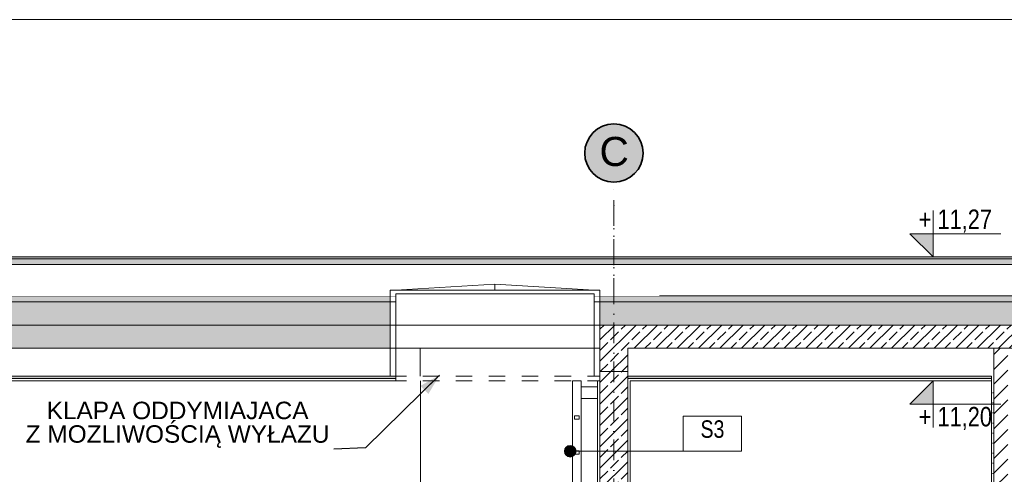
# Model space of a CAD drawing. Header units: millimetres. Extents: x -126680 to -83680, y 18016 to 39016.
# Tile 116 of 121: x -110828 to -102379, y 35109 to 39016. Entities that reach past the tile are written whole.
import ezdxf

# ---------------------------------------------------------------- set-up
doc = ezdxf.new("R2010")
doc.units = ezdxf.units.MM
doc.header["$MEASUREMENT"] = 0
for name, pattern in [('Kropki i Kreski', [335.138881, 176.388884, -88.194442, 0, -70.555556]), ('Przerywana', [282.222223, 141.111112, -141.111112]), ('Wipeout_Contour', [1000, 0, -1000])]:
    doc.linetypes.add(name, pattern=pattern)
for name, color, linetype, lineweight in [('Nowe_0_Nr_pióra__21', 7, 'Continuous', 20), ('Nowe_Konstrukcja - Belki_Nr_pióra__106', 252, 'Continuous', 13), ('Nowe_Konstrukcja - Belki_Nr_pióra__3', 7, 'Continuous', 13), ('Nowe_Konstrukcja - Stropy_Nr_pióra__21', 7, 'Continuous', 20), ('Nowe_Konstrukcja - Stropy_Nr_pióra__3', 7, 'Continuous', 13), ('Nowe_Konstrukcja - Ściany zew_Nr_pióra__21', 7, 'Continuous', 20), ('Nowe_Konstrukcja - Ściany zew_Nr_pióra__3', 7, 'Continuous', 13), ('Nowe_Osie_Nr_pióra__19', 255, 'Continuous', 0), ('Nowe_Osie_Nr_pióra__3', 7, 'Continuous', 13), ('Nowe_Osie_Nr_pióra__4', 8, 'Continuous', 13), ('Nowe_Osie_Nr_pióra__7', 7, 'Continuous', 35), ('Nowe_Tabelka_Nr_pióra__3', 7, 'Continuous', 13), ('Nowe_Tabelka_Nr_pióra__7', 7, 'Continuous', 35), ('Nowe_Wnętrze - Umeblowanie_Nr_pióra__3', 7, 'Continuous', 13), ('Nowe_Wymiarowanie - Ogólne_Nr_pióra__42', 8, 'Continuous', 25), ('Nowe_zagospodarowanie_Nr_pióra__21', 7, 'Continuous', 20)]:
    doc.layers.add(name, color=color, linetype=linetype, lineweight=lineweight)
for name, color, linetype, lineweight, true_color in [('Nowe_Konstrukcja - Stropy_Nr_pióra__23', 7, 'Continuous', 13, 0x858585), ('Nowe_Konstrukcja - Stropy_Nr_pióra__81', 7, 'Continuous', 13, 0x6a6a6a), ('Nowe_Konstrukcja - Ściany zew_Nr_pióra__23', 7, 'Continuous', 13, 0x858585), ('Nowe_Konstrukcja - Ściany zew_Nr_pióra__87', 7, 'Continuous', 13, 0x6a6a6a), ('Nowe_Opisy - Etykiety_Nr_pióra__81', 7, 'Continuous', 13, 0x6a6a6a), ('Nowe_Wymiarowanie - Ogólne_Nr_pióra__81', 7, 'Continuous', 13, 0x6a6a6a)]:
    doc.layers.add(name, color=color, linetype=linetype, lineweight=lineweight, true_color=true_color)
for name, color, linetype in [('Nowe_Konstrukcja - Ściany zew', 7, 'Continuous'), ('Nowe_Wymiarowanie - Ogólne', 7, 'Continuous'), ('Nowe_zagospodarowanie', 7, 'Continuous')]:
    doc.layers.add(name, color=color, linetype=linetype)
doc.styles.add('STYL_AUTOMATYCZNY_1', font='arial.ttf')
doc.styles.add('STYL_AUTOMATYCZNY_2', font='arial.ttf', dxfattribs={"width": 0.8})
doc.dimstyles.new('STYL_AUTOMATYCZNY__1', dxfattribs={"dimtxt": 125, "dimasz": 47.5, "dimexe": 0.18, "dimexo": 0.0625, "dimgap": 0, "dimtad": 1, "dimdec": 0, "dimlfac": 0.1, "dimzin": 0, "dimdsep": 46, "dimtxsty": 'STYL_AUTOMATYCZNY_1', "dimblk": 'ARROWHEAD_6', "dimblk1": 'ARROWHEAD_6', "dimblk2": 'ARROWHEAD_6', "dimcen": 0.09, "dimse1": 1, "dimse2": 1, "dimclrd": 256, "dimclre": 256, "dimclrt": 8, "dimazin": 0, "dimtfac": 1, "dimtdec": 4, "dimtmove": 0, "dimatfit": 3, "dimfxl": 0, "dimtolj": 1, "dimtzin": 0, "dimarcsym": 0})
doc.dimstyles.new('STYL_AUTOMATYCZNY__4', dxfattribs={"dimtxt": 0.18, "dimasz": 182.4, "dimexe": 0.18, "dimexo": 0.0625, "dimgap": 0, "dimtad": 0, "dimtih": 1, "dimtoh": 1, "dimdec": 4, "dimzin": 0, "dimdsep": 46, "dimcen": 0.09, "dimadec": 0, "dimazin": 0, "dimtfac": 1, "dimtdec": 4, "dimtmove": 0, "dimatfit": 3, "dimldrblk": 'ARROWHEAD_5', "dimfxl": 0, "dimtolj": 1, "dimtzin": 0, "dimarcsym": 0})
doc.dimstyles.new('STYL_AUTOMATYCZNY__5', dxfattribs={"dimtxt": 125, "dimasz": 47.5, "dimexe": 0.18, "dimexo": 0.0625, "dimgap": 0, "dimtad": 1, "dimdec": 0, "dimlfac": 0.1, "dimzin": 0, "dimdsep": 46, "dimtxsty": 'STYL_AUTOMATYCZNY_1', "dimblk": 'ARROWHEAD_6', "dimblk1": 'ARROWHEAD_6', "dimblk2": 'ARROWHEAD_6', "dimcen": 0.09, "dimse1": 1, "dimse2": 1, "dimclrd": 256, "dimclre": 256, "dimclrt": 8, "dimazin": 0, "dimtfac": 1, "dimtdec": 4, "dimtmove": 2, "dimatfit": 3, "dimfxl": 0, "dimtolj": 1, "dimtzin": 0, "dimarcsym": 0})
pattern_1 = [(45, (0, 0), (-91.92388, 91.92388), []), (45, (-45.96, 45.96), (-91.92388, 91.92388), [97.5, -32.5])]
pattern_2 = [(90, (0, 0), (-173.20508, 0), [100, -200]), (90, (-86.6, 150), (-173.20508, 0), [100, -200]), (150, (-4e-14, 100), (86.60254, 150), [100, -200]), (150, (-173.2, 100), (86.60254, 150), [100, -200]), (210, (0, 0), (-86.60254, 150), [100, -200]), (210, (-173.2, -7e-14), (-86.60254, 150), [100, -200])]

# ---------------------------------------------------------------- blocks, each defined once
blk = doc.blocks.new('ARROWHEAD_5')
at = {"linetype": 'Continuous', "lineweight": 0}
blk.add_hatch(color=0, dxfattribs=at).paths.add_polyline_path([(-1, 0.2679), (0, 0), (-1, -0.2679)])
at = {"color": 0, "linetype": 'Continuous', "lineweight": 0}
blk.add_line((0, 0), (-1, 0), dxfattribs=at)
blk = doc.blocks.new('Polilinia_20_2', base_point=(-106104.1, 35308))
at = {"layer": 'Nowe_zagospodarowanie', "linetype": 'Continuous', "lineweight": 0, "true_color": 0x000000}
blk.add_hatch(color=18, dxfattribs=at).paths.add_polyline_path([(-106154.1, 35308), (-106150.3, 35288.9), (-106139.5, 35272.7), (-106123.3, 35261.8), (-106104.1, 35258), (-106085, 35261.8), (-106068.8, 35272.7), (-106057.9, 35288.9), (-106054.1, 35308), (-106057.9, 35327.2), (-106068.8, 35343.4), (-106085, 35354.2), (-106104.1, 35358), (-106123.3, 35354.2), (-106139.5, 35343.4), (-106150.3, 35327.2)])
at = {"layer": 'Nowe_zagospodarowanie_Nr_pióra__21', "color": 7, "linetype": 'Continuous', "lineweight": 20, "flags": 128}
blk.add_lwpolyline([(-106054.1, 35308), (-105133.7, 35308), (-104633.7, 35308), (-104633.7, 35558), (-104633.7, 35608), (-105133.7, 35608), (-105133.7, 35308)], dxfattribs=at)
at = {"layer": 'Nowe_zagospodarowanie_Nr_pióra__21', "color": 7, "linetype": 'Continuous', "lineweight": 20}
blk.add_circle((-106104.1, 35308), 50, dxfattribs=at)
blk = doc.blocks.new('*D60')
at = {"layer": 'Nowe_Wymiarowanie - Ogólne_Nr_pióra__81', "color": 251, "linetype": 'Continuous', "lineweight": 13, "true_color": 0x6a6a6a}
for p, q in [((-96248.1, 35912.3), (-96341.9, 35912.3)), ((-96320, 35937.3), (-96270, 35887.3)), ((-96295, 32912.3), (-96295, 35912.3)), ((-96248.1, 32912.3), (-96341.9, 32912.3)), ((-96320, 32937.3), (-96270, 32887.3))]:
    blk.add_line(p, q, dxfattribs=at)
at = {"layer": 'Nowe_Wymiarowanie - Ogólne_Nr_pióra__42', "color": 8, "lineweight": 25, "char_height": 125, "attachment_point": 7, "rotation": 90, "style": 'STYL_AUTOMATYCZNY_1'}
for s, insert in [('\\A1;{\\pql;\\fArial|b0|i0|c238|p0;\\W1.000000;300}', (-96320, 34364.6)), ('\\A1;{\\pql;\\fArial|b0|i0|c238|p0;\\W1.000000;12}', (-96320, 32937.3))]:
    blk.add_mtext(s, dxfattribs=dict(at, insert=insert))
blk = doc.blocks.new('ARROWHEAD_6')
at = {"color": 0, "linetype": 'Continuous', "lineweight": 0}
for p, q in [((0, 0), (-1, 0)), ((-0.5, -0.5), (0.5, 0.5))]:
    blk.add_line(p, q, dxfattribs=at)
blk = doc.blocks.new('*D61')
at = {"layer": 'Nowe_Wymiarowanie - Ogólne_Nr_pióra__81', "color": 251, "linetype": 'Continuous', "lineweight": 13, "true_color": 0x6a6a6a}
for p, q in [((-96248.1, 36192.3), (-96341.9, 36192.3)), ((-96320, 36217.3), (-96270, 36167.3)), ((-96295, 35912.3), (-96295, 36192.3)), ((-96248.1, 35912.3), (-96341.9, 35912.3)), ((-96320, 35937.3), (-96270, 35887.3))]:
    blk.add_line(p, q, dxfattribs=at)
at = {"layer": 'Nowe_Wymiarowanie - Ogólne_Nr_pióra__42', "color": 8, "lineweight": 25, "insert": (-96320, 35956.9), "char_height": 125, "attachment_point": 7, "rotation": 90, "style": 'STYL_AUTOMATYCZNY_1'}
blk.add_mtext('\\A1;{\\pql;\\fArial|b0|i0|c238|p0;\\W1.000000;28}', dxfattribs=at)
blk = doc.blocks.new('*D62')
at = {"layer": 'Nowe_Wymiarowanie - Ogólne_Nr_pióra__81', "color": 251, "linetype": 'Continuous', "lineweight": 13, "true_color": 0x6a6a6a}
for p, q in [((-96320, 36417.3), (-96270, 36367.3)), ((-96248.1, 36392.3), (-96341.9, 36392.3)), ((-96295, 36192.3), (-96295, 36392.3)), ((-96248.1, 36192.3), (-96341.9, 36192.3)), ((-96320, 36217.3), (-96270, 36167.3))]:
    blk.add_line(p, q, dxfattribs=at)
at = {"layer": 'Nowe_Wymiarowanie - Ogólne_Nr_pióra__42', "color": 8, "lineweight": 25, "insert": (-96320, 36296.9), "char_height": 125, "attachment_point": 7, "rotation": 90, "style": 'STYL_AUTOMATYCZNY_1'}
blk.add_mtext('\\A1;{\\pql;\\fArial|b0|i0|c238|p0;\\W1.000000;20}', dxfattribs=at)
blk = doc.blocks.new('*D63')
at = {"layer": 'Nowe_Wymiarowanie - Ogólne_Nr_pióra__81', "color": 251, "linetype": 'Continuous', "lineweight": 13, "true_color": 0x6a6a6a}
for p, q in [((-96320, 36937.3), (-96270, 36887.3)), ((-96248.1, 36912.3), (-96341.9, 36912.3)), ((-96295, 36392.3), (-96295, 36912.3)), ((-96320, 36417.3), (-96270, 36367.3)), ((-96248.1, 36392.3), (-96341.9, 36392.3))]:
    blk.add_line(p, q, dxfattribs=at)
at = {"layer": 'Nowe_Wymiarowanie - Ogólne_Nr_pióra__42', "color": 8, "lineweight": 25, "char_height": 125, "attachment_point": 7, "rotation": 90, "style": 'STYL_AUTOMATYCZNY_1'}
for s, insert in [('\\A1;{\\pql;\\fArial|b0|i0|c238|p0;\\W1.000000;7}', (-96320, 36791.9)), ('\\A1;{\\pql;\\fArial|b0|i0|c238|p0;\\W1.000000;52}', (-96320, 36509.3))]:
    blk.add_mtext(s, dxfattribs=dict(at, insert=insert))
blk = doc.blocks.new('*D64')
at = {"layer": 'Nowe_Wymiarowanie - Ogólne_Nr_pióra__81', "color": 251, "linetype": 'Continuous', "lineweight": 13, "true_color": 0x6a6a6a}
for p, q in [((-96295, 36977.1), (-96295, 37014.6)), ((-96248.1, 36977.1), (-96341.9, 36977.1)), ((-96270, 36952.1), (-96320, 37002.1)), ((-96320, 36937.3), (-96270, 36887.3)), ((-96295, 36912.3), (-96295, 36977.1)), ((-96248.1, 36912.3), (-96341.9, 36912.3))]:
    blk.add_line(p, q, dxfattribs=at)

msp = doc.modelspace()

# ---------------------------------------------------------------- hatches: boundary and pattern name
at = {"layer": 'Nowe_Konstrukcja - Belki_Nr_pióra__106', "linetype": 'Continuous', "lineweight": 13}
msp.add_hatch(color=252, dxfattribs=at).paths.add_polyline_path([(-95789.2, 36977.1), (-121984.5, 36977.1), (-121684.5, 36962.3), (-96088.9, 36962.3)])
at = {"layer": 'Nowe_Konstrukcja - Stropy_Nr_pióra__23', "linetype": 'Continuous', "lineweight": 0, "true_color": 0xe0e0e0}
for points in [[(-121734.5, 36941.4), (-121734.5, 36912.3), (-96038.9, 36912.3), (-96038.9, 36941.4), (-96051, 36941.4), (-96051, 36912.6), (-121709.9, 36912.6), (-121709.9, 36941.4)], [(-121684.5, 36962.3), (-121709.9, 36912.6), (-96063.5, 36912.6), (-96088.9, 36962.3)], [(-107599.6, 35952.3), (-111909.5, 35952.3), (-111909.5, 35932.3), (-107599.6, 35932.3)]]:
    msp.add_hatch(color=254, dxfattribs=at).paths.add_polyline_path(points)
at = {"layer": 'Nowe_Konstrukcja - Stropy_Nr_pióra__23', "linetype": 'Continuous', "lineweight": 13, "true_color": 0x858585}
for points in [[(-107649.5, 36642.3), (-121759.5, 36642.3), (-121759.5, 36592.3), (-107649.5, 36592.3)], [(-95999.5, 36592.3), (-95999.5, 36642.3), (-105849.5, 36642.3), (-105849.5, 36592.3)], [(-102489.5, 35952.3), (-105609.5, 35952.3), (-105609.5, 35932.3), (-102489.5, 35932.3)]]:
    msp.add_hatch(color=252, dxfattribs=at).paths.add_polyline_path(points)
h = msp.add_hatch(dxfattribs=at)
h.set_pattern_fill('Beton_zbrojony_0002', color=252, style=0, pattern_type=2)
h.set_pattern_definition(pattern_1)
h.paths.add_polyline_path([(-122049.5, 36392.3), (-122049.5, 35992.3), (-121809.5, 35992.3), (-121809.5, 36192.3), (-112149.5, 36192.3), (-112149.5, 35992.3), (-111909.5, 35992.3), (-111909.5, 36192.3), (-107649.5, 36192.3), (-107649.5, 36392.3)])
h = msp.add_hatch(dxfattribs=at)
h.set_pattern_fill('Beton_zbrojony_0002', color=252, style=0, pattern_type=2)
h.set_pattern_definition(pattern_1)
h.paths.add_polyline_path([(-105849.5, 35992.3), (-105609.5, 35992.3), (-105609.5, 36192.3), (-95949.5, 36192.3), (-95949.5, 35992.3), (-95709.5, 35992.3), (-95709.5, 36392.3), (-105849.5, 36392.3), (-105849.5, 36192.3)])
h = msp.add_hatch(dxfattribs=at)
h.set_pattern_fill('Beton_zbrojony_0002', color=252, style=0, pattern_type=2)
h.set_pattern_definition(pattern_1)
h.paths.add_polyline_path([(-105609.5, 35992.3), (-105849.5, 35992.3), (-105849.5, 32792.3), (-105609.5, 32792.3)])
at = {"layer": 'Nowe_Konstrukcja - Ściany zew_Nr_pióra__21', "linetype": 'Continuous', "lineweight": 20}
for points in [[(-102989.5, 36977.1), (-102989.5, 37177.1), (-103189.5, 37177.1)], [(-102989.5, 35912.3), (-102989.5, 35712.3), (-103189.5, 35712.3)]]:
    msp.add_hatch(color=7, dxfattribs=at).paths.add_polyline_path(points)
at = {"layer": 'Nowe_Konstrukcja - Ściany zew_Nr_pióra__23', "linetype": 'Continuous', "lineweight": 13, "true_color": 0x858585}
h = msp.add_hatch(dxfattribs=at)
h.set_pattern_fill('Styropian_0002', color=252, style=0, pattern_type=2)
h.set_pattern_definition(pattern_2)
h.paths.add_polyline_path([(-122049.5, 36912.3), (-122049.5, 36862.3), (-121929.5, 36862.3), (-121809.5, 36862.3), (-121809.5, 36592.3), (-121809.5, 36492.3), (-107649.5, 36492.3), (-107649.5, 36592.3), (-121759.5, 36592.3), (-121759.5, 36912.3), (-121809.5, 36912.3), (-121929.5, 36912.3)])
h = msp.add_hatch(dxfattribs=at)
h.set_pattern_fill('Styropian_0002', color=252, style=0, pattern_type=2)
h.set_pattern_definition(pattern_2)
h.paths.add_polyline_path([(-105849.5, 36492.3), (-95949.5, 36492.3), (-95949.5, 36592.3), (-95949.5, 36912.3), (-95999.5, 36912.3), (-95999.5, 36592.3), (-105849.5, 36592.3)])
h = msp.add_hatch(dxfattribs=at)
h.set_pattern_fill('Styropian_0002', color=252, style=0, pattern_type=2)
h.set_pattern_definition(pattern_2)
h.paths.add_polyline_path([(-107649.5, 36492.3), (-121809.5, 36492.3), (-121809.5, 36392.3), (-107649.5, 36392.3)])
h = msp.add_hatch(dxfattribs=at)
h.set_pattern_fill('Styropian_0002', color=252, style=0, pattern_type=2)
h.set_pattern_definition(pattern_2)
h.paths.add_polyline_path([(-95949.5, 36392.3), (-95949.5, 36492.3), (-105849.5, 36492.3), (-105849.5, 36392.3)])
h = msp.add_hatch(dxfattribs=at)
h.set_pattern_fill('Bloczki_ceramiczne_0002', color=252, style=0, pattern_type=2)
h.set_pattern_definition([(45, (0, 0), (-63.63961, 63.63961), [])])
h.paths.add_polyline_path([(-102469.5, 36192.3), (-102469.5, 35892.3), (-102469.5, 32792.3), (-102349.5, 32792.3), (-102349.5, 35892.3), (-102349.5, 36192.3)])
h = msp.add_hatch(dxfattribs=at)
h.set_pattern_fill('Tynk_0002', color=252, style=0, pattern_type=2)
h.set_pattern_definition([(0, (0, 0), (0, 86.60254), [0, -50]), (0, (25, 43.3), (0, 86.60254), [0, -50])])
h.paths.add_polyline_path([(-102469.5, 35892.3), (-102489.5, 35892.3), (-102489.5, 32792.3), (-102469.5, 32792.3)])
at = {"layer": 'Nowe_Osie_Nr_pióra__19', "linetype": 'Continuous', "lineweight": 0}
msp.add_hatch(color=255, dxfattribs=at).paths.add_polyline_path([(-105729.5, 37619.5, 1), (-105729.5, 38119.5, 1)])

# ---------------------------------------------------------------- linework, layer by layer
at = {"layer": 'Nowe_0_Nr_pióra__21', "color": 7, "linetype": 'Continuous', "lineweight": 20, "flags": 128}
for points in [[(-102989.5, 37377.1), (-102989.5, 36977.1), (-102989.5, 37177.1), (-103189.5, 37177.1), (-102989.5, 36977.1), (-102989.5, 37177.1), (-102409.3, 37177.1)], [(-102989.5, 35512.3), (-102989.5, 35912.3), (-102989.5, 35712.3), (-103189.5, 35712.3), (-102989.5, 35912.3), (-102989.5, 35712.3), (-102409.3, 35712.3)]]:
    msp.add_lwpolyline(points, dxfattribs=at)
at = {"layer": 'Nowe_Konstrukcja - Belki_Nr_pióra__3', "color": 7, "linetype": 'Continuous', "lineweight": 13}
for p, q in [((-95789.2, 36977.1), (-121984.5, 36977.1)), ((-96088.9, 36962.3), (-121684.5, 36962.3)), ((-96038.9, 36912.3), (-121734.5, 36912.3)), ((-96063.5, 36912.6), (-121709.9, 36912.6))]:
    msp.add_line(p, q, dxfattribs=at)
at = {"layer": 'Nowe_Konstrukcja - Stropy_Nr_pióra__21', "color": 7, "linetype": 'Continuous', "lineweight": 20, "flags": 128}
for points in [[(-122049.5, 36392.3), (-122049.5, 35992.3), (-121809.5, 35992.3), (-121809.5, 36192.3), (-112149.5, 36192.3), (-112149.5, 35992.3), (-111909.5, 35992.3), (-111909.5, 36192.3), (-107649.5, 36192.3), (-107649.5, 36392.3)], [(-105849.5, 35992.3), (-105609.5, 35992.3), (-105609.5, 36192.3), (-95949.5, 36192.3), (-95949.5, 35992.3), (-95709.5, 35992.3), (-95709.5, 36392.3), (-105849.5, 36392.3), (-105849.5, 36192.3)], [(-105609.5, 35992.3), (-105849.5, 35992.3), (-105849.5, 32792.3), (-105609.5, 32792.3)]]:
    msp.add_lwpolyline(points, close=True, dxfattribs=at)
at = {"layer": 'Nowe_Konstrukcja - Stropy_Nr_pióra__3', "color": 7, "linetype": 'Continuous', "lineweight": 13}
for p, q in [((-121759.5, 36592.3), (-108043.3, 36592.3)), ((-108089.5, 36592.3), (-107599.6, 36592.3)), ((-105899.6, 36592.3), (-95999.5, 36592.3)), ((-111909.5, 36192.3), (-109889.5, 36192.3)), ((-108089.5, 36192.3), (-105849.5, 36192.3)), ((-105609.5, 36192.3), (-99609.4, 36192.3)), ((-111909.5, 35952.3), (-109889.5, 35952.3)), ((-111909.5, 35952.3), (-107649.5, 35952.3)), ((-111909.5, 35932.3), (-109889.5, 35932.3)), ((-111909.5, 35932.3), (-107599.6, 35932.3)), ((-105609.5, 35952.3), (-102589.5, 35952.3)), ((-105609.5, 35952.3), (-102489.5, 35952.3)), ((-105609.5, 35932.3), (-102589.5, 35932.3)), ((-105609.5, 35932.3), (-102489.5, 35932.3))]:
    msp.add_line(p, q, dxfattribs=at)
at = {"layer": 'Nowe_Konstrukcja - Stropy_Nr_pióra__81', "color": 251, "linetype": 'Continuous', "lineweight": 13, "true_color": 0x6a6a6a}
msp.add_line((-112692.1, 36392.3), (-105339.5, 36392.3), dxfattribs=at)
msp.add_line((-112692.1, 36392.3), (-105339.5, 36392.3), dxfattribs=at)
at = {"layer": 'Nowe_Konstrukcja - Ściany zew_Nr_pióra__21', "color": 7, "linetype": 'Continuous', "lineweight": 20}
msp.add_line((-102489.5, 35952.3), (-102489.5, 32892.3), dxfattribs=at)
at = {"layer": 'Nowe_Konstrukcja - Ściany zew_Nr_pióra__21', "color": 7, "linetype": 'Continuous', "lineweight": 20, "flags": 128}
for points in [[(-109889.5, 36392.3), (-108089.5, 36392.3)], [(-109889.5, 36192.3), (-108089.5, 36192.3)]]:
    msp.add_lwpolyline(points, dxfattribs=at)
at = {"layer": 'Nowe_Konstrukcja - Ściany zew_Nr_pióra__3', "color": 7, "linetype": 'Continuous', "lineweight": 13}
for p, q in [((-121759.5, 36642.3), (-108004.1, 36642.3)), ((-108089.5, 36642.3), (-107599.6, 36642.3)), ((-105899.6, 36642.3), (-95999.5, 36642.3)), ((-107390.8, 35952.3), (-107390.8, 36192.3)), ((-105869.5, 36192.3), (-105849.5, 36192.3)), ((-105849.5, 32792.3), (-105849.5, 36192.3)), ((-105849.5, 32912.3), (-105849.5, 36192.3)), ((-105609.5, 32792.3), (-105609.5, 36192.3)), ((-105609.5, 36192.3), (-105589.5, 36192.3)), ((-105609.5, 32912.3), (-105609.5, 36192.3)), ((-102609.5, 36192.3), (-102589.5, 36192.3)), ((-102589.5, 36192.3), (-102349.5, 36192.3)), ((-102469.5, 36192.3), (-102469.5, 32792.3)), ((-105849.5, 32912.3), (-105849.5, 36012.3)), ((-105849.5, 32912.3), (-105849.5, 36012.3)), ((-105609.5, 32912.3), (-105609.5, 36012.3)), ((-105609.5, 32912.3), (-105609.5, 36012.3)), ((-111889.5, 35912.3), (-107649.5, 35912.3)), ((-107389.5, 35912.3), (-107389.5, 32912.3)), ((-105869.5, 32912.3), (-105869.5, 35912.3)), ((-105589.5, 35912.3), (-102489.5, 35912.3)), ((-105589.5, 32912.3), (-105589.5, 35912.3))]:
    msp.add_line(p, q, dxfattribs=at)
at = {"layer": 'Nowe_Konstrukcja - Ściany zew_Nr_pióra__3', "color": 7, "linetype": 'Przerywana', "lineweight": 13, "flags": 128}
for points in [[(-107649.5, 35952.3), (-105849.5, 35952.3)], [(-107649.5, 35912.3), (-105849.5, 35912.3)]]:
    msp.add_lwpolyline(points, dxfattribs=at)
at = {"layer": 'Nowe_Osie_Nr_pióra__3', "color": 7, "linetype": 'Kropki i Kreski', "lineweight": 13}
msp.add_point((-105729.5, 37419.5), dxfattribs=at)
msp.add_point((-105729.5, 37419.5), dxfattribs=at)
at = {"layer": 'Nowe_Osie_Nr_pióra__7', "color": 7, "linetype": 'Continuous', "lineweight": 35}
for start, end in [(90, 270), (270, 90)]:
    msp.add_arc((-105729.5, 37869.5), 250, start, end, dxfattribs=at)
at = {"layer": 'Nowe_Wnętrze - Umeblowanie_Nr_pióra__3', "color": 7, "linetype": 'Continuous', "lineweight": 13}
for p, q in [((-106085.4, 35912.3), (-106009.2, 35912.3)), ((-106085.4, 33013.9), (-106085.4, 35912.3)), ((-106009.2, 33013.9), (-106009.2, 35912.3)), ((-106009.2, 35861.5), (-105869.5, 35861.5)), ((-106009.2, 35759.9), (-105869.5, 35759.9)), ((-106066.4, 35612.3), (-106028.3, 35612.3)), ((-106066.4, 35582.3), (-106066.4, 35612.3)), ((-106066.4, 35582.3), (-106028.3, 35582.3)), ((-106028.3, 35582.3), (-106028.3, 35612.3)), ((-106066.4, 35312.3), (-106028.3, 35312.3)), ((-106066.4, 35282.3), (-106066.4, 35312.3)), ((-106066.4, 35282.3), (-106028.3, 35282.3)), ((-106028.3, 35282.3), (-106028.3, 35312.3))]:
    msp.add_line(p, q, dxfattribs=at)

# ---------------------------------------------------------------- block references
at = {"layer": 'Nowe_zagospodarowanie', "color": 7, "linetype": 'Continuous', "lineweight": 20}
msp.add_blockref('Polilinia_20_2', (-106104.1, 35308), dxfattribs=at)

# ---------------------------------------------------------------- texts
at = {"layer": 'Nowe_Opisy - Etykiety_Nr_pióra__81', "color": 251, "linetype": 'Continuous', "lineweight": 13, "true_color": 0x6a6a6a, "insert": (-109473, 35336.7), "char_height": 150, "attachment_point": 8, "line_spacing_factor": 0.809714, "style": 'STYL_AUTOMATYCZNY_1'}
msp.add_mtext('\\A1;{\\pqc;\\fArial|b0|i0|c238|p0;\\W1.000000;KLAPA ODDYMIAJACA \\P\\pqc;\\fArial|b0|i0|c238|p0;\\W1.000000;Z MOZLIWOŚCIĄ WYŁAZU}', dxfattribs=at)
at = {"layer": 'Nowe_Osie_Nr_pióra__4', "color": 8, "linetype": 'Continuous', "lineweight": 13, "insert": (-105852.9, 37881.7), "char_height": 250, "attachment_point": 4, "style": 'STYL_AUTOMATYCZNY_1'}
msp.add_mtext('\\A1;{\\pql;\\fArial|b0|i0|c238|p0;\\W1.000000;C}', dxfattribs=at)
at = {"layer": 'Nowe_Tabelka_Nr_pióra__3', "color": 7, "linetype": 'Continuous', "lineweight": 13, "attachment_point": 7, "style": 'STYL_AUTOMATYCZNY_2'}
for s, insert, char_height in [('\\A1;{\\pql;\\fArial|b0|i0|c238|p0;\\W0.800000;+ 11,27}', (-103113.7, 37186.2), 167.188), ('\\A1;{\\pql;\\fArial|b0|i0|c238|p0;\\W0.800000;+ 11\\fArial|b0|i0|c238|p0;\\W0.800000;,\\fArial|b0|i0|c238|p0;\\W0.800000;20}', (-103113.7, 35490.1), 167.1876)]:
    msp.add_mtext(s, dxfattribs=dict(at, insert=insert, char_height=char_height))
at = {"layer": 'Nowe_Tabelka_Nr_pióra__7', "color": 7, "linetype": 'Continuous', "lineweight": 35, "insert": (-104883.7, 35421.1), "char_height": 150, "attachment_point": 8, "style": 'STYL_AUTOMATYCZNY_2'}
msp.add_mtext('\\A1;{\\pqc;\\fArial|b0|i0|c238|p0;\\W0.800000;S\\fArial|b0|i0|c238|p0;\\W0.800000;3}', dxfattribs=at)

# ---------------------------------------------------------------- dimensions: what is measured, and where the dimension line sits
at = {"layer": 'Nowe_Wymiarowanie - Ogólne', "color": 251, "linetype": 'Continuous', "lineweight": 13, "true_color": 0x6a6a6a}
for base, p1, p2, dimstyle, picture, middle in [((-96295, 36392.3), (-96295, 36192.3), (-105620.9, 36392.3), 'STYL_AUTOMATYCZNY__5', '*D62', (-96382.5, 36392.1)), ((-96295, 36192.3), (-105589.5, 35912.3), (-96295, 36192.3), 'STYL_AUTOMATYCZNY__1', '*D61', (-96382.5, 36052.1)), ((-96295, 35912.3), (-105589.5, 32912.3), (-105589.5, 35912.3), 'STYL_AUTOMATYCZNY__1', '*D60', (-96382.5, 34507.3))]:
    dim = msp.add_linear_dim(base=base, p1=p1, p2=p2, angle=90, dimstyle=dimstyle, dxfattribs=at)
    dim.commit()
    dim.dimension.update_dxf_attribs({"geometry": picture, "text_midpoint": middle, "dimtype": 160, "text_rotation": 90})

# ---------------------------------------------------------------- leaders
at = {"layer": 'Nowe_Opisy - Etykiety_Nr_pióra__81', "color": 251, "linetype": 'Continuous', "lineweight": 13, "true_color": 0x6a6a6a, "annotation_type": 0, "has_hookline": 1, "hookline_direction": 1, "text_width": 2585.1}
msp.add_leader([(-107225.1, 35962.3), (-107860.6, 35336.7), (-108131.4, 35326.8)], dimstyle='STYL_AUTOMATYCZNY__4', dxfattribs=at)

# ---------------------------------------------------------------- next in the draw order: wipeouts: each hides what was drawn before it
at = {"color": 254, "linetype": 'Wipeout_Contour', "lineweight": 0, "ltscale": 460233.231723}
msp.add_wipeout([(-105339.5, 36912.3), (-112692.1, 36912.3), (-112692.1, 36642.3), (-105339.5, 36642.3)], dxfattribs=at).dxf.layer = 'Nowe_Konstrukcja - Ściany zew'

# ---------------------------------------------------------------- next in the draw order: linework, layer by layer
at = {"layer": 'Nowe_Konstrukcja - Ściany zew_Nr_pióra__3', "color": 7, "linetype": 'Continuous', "lineweight": 13, "flags": 128}
for points in [[(-107649.5, 36692.3), (-107649.5, 35952.3)], [(-107649.5, 36692.3), (-105849.5, 36692.3)], [(-106749.5, 36692.3), (-106749.5, 36742.3), (-107599.5, 36692.3)], [(-106749.5, 36742.3), (-105899.5, 36692.3)], [(-105849.5, 35962.3), (-105849.5, 36692.3)], [(-107599.6, 35912.3), (-107599.6, 36659.9), (-105899.6, 36659.9), (-105899.6, 35952.3)]]:
    msp.add_lwpolyline(points, dxfattribs=at)
at = {"layer": 'Nowe_Konstrukcja - Ściany zew_Nr_pióra__87', "color": 251, "linetype": 'Continuous', "lineweight": 13, "true_color": 0x6a6a6a}
msp.add_line((-112692.1, 36912.3), (-105339.5, 36912.3), dxfattribs=at)
at = {"layer": 'Nowe_Osie_Nr_pióra__3', "color": 7, "linetype": 'Kropki i Kreski', "lineweight": 13}
for p, q in [((-105729.5, 36619.5), (-105729.5, 37619.5)), ((-105729.5, 37419.5), (-105729.5, 21740.9))]:
    msp.add_line(p, q, dxfattribs=at)
at = {"layer": 'Nowe_zagospodarowanie_Nr_pióra__21', "color": 7, "linetype": 'Continuous', "lineweight": 20, "flags": 128}
msp.add_lwpolyline([(-126680, 39015.8), (-126680, 18015.8), (-83680, 18015.8), (-83680, 39015.8)], close=True, dxfattribs=at)

# ---------------------------------------------------------------- next in the draw order: dimensions: what is measured, and where the dimension line sits
at = {"layer": 'Nowe_Wymiarowanie - Ogólne', "color": 251, "linetype": 'Continuous', "lineweight": 13, "true_color": 0x6a6a6a}
dim = msp.add_linear_dim(base=(-96295, 36977.1), p1=(-105586.3, 36912.3), p2=(-105573, 36977.1), angle=90, text='7', dimstyle='STYL_AUTOMATYCZNY__1', dxfattribs=at)
dim.commit()
dim.dimension.update_dxf_attribs({"geometry": '*D64', "text_midpoint": (-96382.5, 36839.5), "dimtype": 160, "text_rotation": 90})
dim = msp.add_linear_dim(base=(-96295, 36912.3), p1=(-105620.9, 36392.3), p2=(-105586.3, 36912.3), angle=90, dimstyle='STYL_AUTOMATYCZNY__1', dxfattribs=at)
dim.commit()
dim.dimension.update_dxf_attribs({"geometry": '*D63', "text_midpoint": (-96382.5, 36604.4), "dimtype": 160, "text_rotation": 90})

doc.saveas('drawing.dxf')
